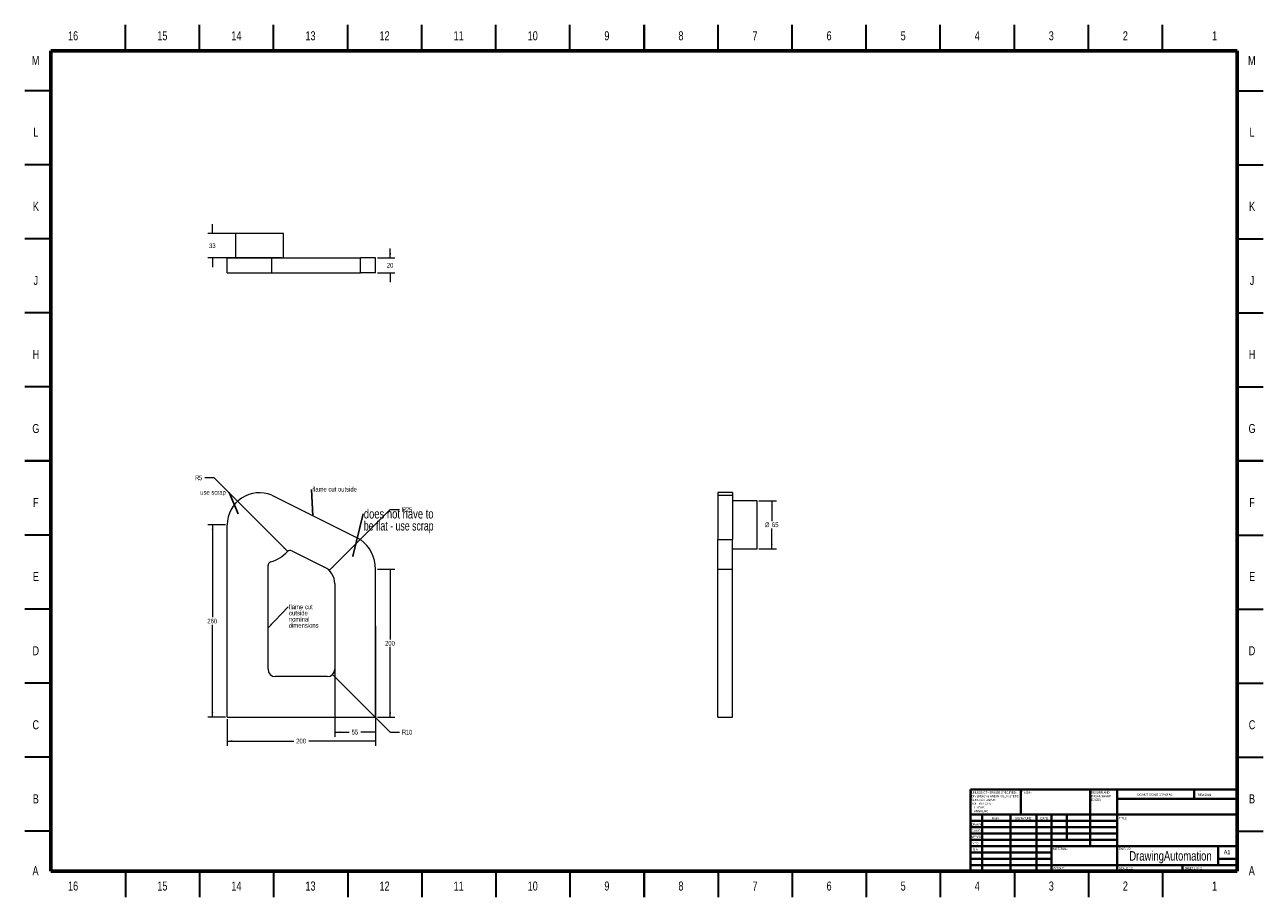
# Paper-space layout 'no cut' of a CAD drawing. Header units: millimetres. Extents: x 3 to 838, y 3 to 591.
import ezdxf

# ---------------------------------------------------------------- set-up
doc = ezdxf.new("R2010")
doc.units = ezdxf.units.MM
doc.styles.add('SLDTEXTSTYLE0', font='TXT', dxfattribs={"width": 0.75})
doc.styles.add('SLDTEXTSTYLE1', font='TXT', dxfattribs={"width": 0.686449})
doc.styles.add('SLDTEXTSTYLE2', font='TXT', dxfattribs={"width": 0.6875})
doc.styles.add('SLDTEXTSTYLE3', font='TXT', dxfattribs={"width": 0.697368})
doc.dimstyles.new('SLDDIMSTYLE0', dxfattribs={"dimtxt": 3.175, "dimasz": 3.302, "dimexe": 0, "dimexo": 0.0625, "dimgap": 0.79375, "dimtad": 0, "dimtih": 1, "dimtoh": 1, "dimlfac": 2, "dimrnd": 1e-09, "dimzin": 12, "dimdsep": 46, "dimtxsty": 'SLDTEXTSTYLE0', "dimsah": 1, "dimcen": 0.09, "dimadec": 0, "dimazin": 3, "dimtfac": 1, "dimtofl": 0, "dimtmove": 0, "dimatfit": 3, "dimfxl": 0, "dimfrac": 2, "dimtolj": 1, "dimtzin": 12, "dimarcsym": 0})
doc.dimstyles.new('SLDDIMSTYLE1', dxfattribs={"dimtxt": 3.175, "dimasz": 3.302, "dimexe": 0, "dimexo": 0.0625, "dimgap": 0.79375, "dimtad": 0, "dimtih": 1, "dimtoh": 1, "dimlfac": 2, "dimrnd": 1e-09, "dimzin": 12, "dimdsep": 46, "dimtxsty": 'SLDTEXTSTYLE0', "dimsah": 1, "dimcen": 0, "dimadec": 0, "dimazin": 3, "dimtfac": 1, "dimtofl": 0, "dimtmove": 0, "dimatfit": 3, "dimfxl": 0, "dimfrac": 2, "dimtolj": 1, "dimtzin": 12, "dimarcsym": 0})
doc.dimstyles.new('SLDDIMSTYLE2', dxfattribs={"dimtxt": 3.175, "dimasz": 3.302, "dimexe": 0, "dimexo": 0.0625, "dimgap": 0.79375, "dimtad": 0, "dimtih": 1, "dimtoh": 1, "dimlfac": 2, "dimrnd": 1e-09, "dimzin": 12, "dimdsep": 46, "dimtxsty": 'SLDTEXTSTYLE0', "dimsah": 1, "dimcen": 0.09, "dimadec": 0, "dimazin": 3, "dimtfac": 1, "dimtmove": 0, "dimatfit": 0, "dimfxl": 0, "dimfrac": 2, "dimtolj": 1, "dimtzin": 12, "dimarcsym": 0})
doc.dimstyles.new('SLDDIMSTYLE3', dxfattribs={"dimtxt": 0.18, "dimasz": 3.302, "dimexe": 0, "dimexo": 0.0625, "dimgap": 0, "dimtad": 0, "dimtih": 1, "dimtoh": 1, "dimdec": 0, "dimrnd": 1e-09, "dimzin": 0, "dimdsep": 46, "dimtxsty": 'Standard', "dimsah": 1, "dimcen": 0.09, "dimadec": 0, "dimazin": 0, "dimtfac": 3.302, "dimtdec": 0, "dimtofl": 0, "dimtmove": 0, "dimatfit": 3, "dimfxl": 0, "dimfrac": 2, "dimtolj": 1, "dimtzin": 0, "dimarcsym": 0})
doc.dimstyles.new('SLDDIMSTYLE4', dxfattribs={"dimtxt": 0.18, "dimasz": 1.016, "dimexe": 0, "dimexo": 0.0625, "dimgap": 0, "dimtad": 0, "dimtih": 1, "dimtoh": 1, "dimdec": 0, "dimrnd": 1e-09, "dimzin": 0, "dimdsep": 46, "dimtxsty": 'Standard', "dimblk1": 'DOT', "dimblk2": 'DOT', "dimsah": 1, "dimcen": 0.09, "dimadec": 0, "dimazin": 0, "dimtfac": 1.016, "dimtdec": 0, "dimtofl": 0, "dimtmove": 0, "dimatfit": 3, "dimldrblk": 'DOT', "dimfxl": 0, "dimfrac": 2, "dimtolj": 1, "dimtzin": 0, "dimarcsym": 0})

# ---------------------------------------------------------------- blocks, each defined once
blk = doc.blocks.new('SW_NOTE_6')
at = {"color": 0, "linetype": 'Continuous', "lineweight": 0, "char_height": 1.5, "attachment_point": 1, "style": 'SLDTEXTSTYLE0'}
for s, insert in [('UNLESS OTHERWISE SPECIFIED:', (0, 1.93)), ('TOLERANCES:', (0, -5.57)), ('SURFACE FINISH:', (0, -3.07)), ('DIMENSIONS ARE IN MILLIMETERS', (0, -0.57)), ('LINEAR:', (1.69, -8.07)), ('ANGULAR:', (1.69, -10.57))]:
    blk.add_mtext(s, dxfattribs=dict(at, insert=insert))
blk = doc.blocks.new('SW_NOTE_7')
at = {"color": 0, "linetype": 'Continuous', "lineweight": 0, "char_height": 1.5, "attachment_point": 1, "style": 'SLDTEXTSTYLE0'}
for s, insert in [('DEBURR AND', (0, 1.93)), ('BREAK SHARP', (0, -0.57)), ('EDGES', (0, -3.07))]:
    blk.add_mtext(s, dxfattribs=dict(at, insert=insert))
blk = doc.blocks.new('_D_11')
at = {"color": 7, "linetype": 'Continuous', "lineweight": 0}
for p, q in [((137.96, 253.96), (126.05, 253.96)), ((129.23, 253.96), (129.23, 191.48)), ((129.23, 123.96), (129.23, 186.44)), ((137.96, 123.96), (126.05, 123.96))]:
    blk.add_line(p, q, dxfattribs=at)
for points in [[(129.23, 253.96), (128.72, 250.65), (129.73, 250.65)], [(129.23, 123.96), (129.73, 127.26), (128.72, 127.26)]]:
    blk.add_solid(points, dxfattribs=at)
at = {"color": 7, "linetype": 'Continuous', "lineweight": 0, "insert": (125.71, 190.53), "char_height": 3.175, "attachment_point": 1, "style": 'SLDTEXTSTYLE0'}
blk.add_mtext('260', dxfattribs=at)
blk = doc.blocks.new('_D_12')
at = {"color": 7, "linetype": 'Continuous', "lineweight": 0}
for p, q in [((240.5, 223.96), (252.4, 223.96)), ((249.23, 223.96), (249.23, 176.48)), ((249.23, 123.96), (249.23, 171.44)), ((240.5, 123.96), (252.4, 123.96))]:
    blk.add_line(p, q, dxfattribs=at)
for points in [[(249.23, 223.96), (248.72, 220.65), (249.73, 220.65)], [(249.23, 123.96), (249.73, 127.26), (248.72, 127.26)]]:
    blk.add_solid(points, dxfattribs=at)
at = {"color": 7, "linetype": 'Continuous', "lineweight": 0, "insert": (245.71, 175.53), "char_height": 3.175, "attachment_point": 1, "style": 'SLDTEXTSTYLE0'}
blk.add_mtext('200', dxfattribs=at)
blk = doc.blocks.new('_D_13')
at = {"color": 7, "linetype": 'Continuous', "lineweight": 0}
for p, q in [((139.23, 122.69), (139.23, 104.78)), ((239.23, 122.69), (239.23, 104.78)), ((139.23, 107.96), (184.12, 107.96)), ((239.23, 107.96), (194.33, 107.96))]:
    blk.add_line(p, q, dxfattribs=at)
for points in [[(139.23, 107.96), (142.53, 107.45), (142.53, 108.46)], [(239.23, 107.96), (235.92, 108.46), (235.92, 107.45)]]:
    blk.add_solid(points, dxfattribs=at)
at = {"color": 7, "linetype": 'Continuous', "lineweight": 0, "insert": (185.71, 109.53), "char_height": 3.175, "attachment_point": 1, "style": 'SLDTEXTSTYLE0'}
blk.add_mtext('200', dxfattribs=at)
blk = doc.blocks.new('_D_14')
at = {"color": 7, "linetype": 'Continuous', "lineweight": 0}
for p, q in [((211.73, 185.44), (211.73, 110.78)), ((239.23, 185.44), (239.23, 110.78)), ((211.73, 113.96), (221.55, 113.96)), ((239.23, 113.96), (229.4, 113.96))]:
    blk.add_line(p, q, dxfattribs=at)
for points in [[(211.73, 113.96), (215.03, 113.45), (215.03, 114.46)], [(239.23, 113.96), (235.92, 114.46), (235.92, 113.45)]]:
    blk.add_solid(points, dxfattribs=at)
at = {"color": 7, "linetype": 'Continuous', "lineweight": 0, "insert": (223.13, 115.53), "char_height": 3.175, "attachment_point": 1, "style": 'SLDTEXTSTYLE0'}
blk.add_mtext('55', dxfattribs=at)
blk = doc.blocks.new('_D_15')
at = {"color": 7, "linetype": 'Continuous', "lineweight": 0}
for p, q in [((210.26, 152.92), (249.18, 113.96)), ((249.18, 113.96), (255.53, 113.96))]:
    blk.add_line(p, q, dxfattribs=at)
blk.add_solid([(210.26, 152.92), (212.23, 150.22), (212.95, 150.94)], dxfattribs=at)
at = {"color": 7, "linetype": 'Continuous', "lineweight": 0, "attachment_point": 1, "style": 'SLDTEXTSTYLE0'}
for s, insert, char_height in [('R', (257.12, 115.53), 3.17), ('10', (259.68, 115.53), 3.175)]:
    blk.add_mtext(s, dxfattribs=dict(at, insert=insert, char_height=char_height))
blk = doc.blocks.new('_D_16')
at = {"color": 7, "linetype": 'Continuous', "lineweight": 0}
for p, q in [((208.06, 223.08), (249.18, 264.24)), ((249.18, 264.24), (255.53, 264.24))]:
    blk.add_line(p, q, dxfattribs=at)
blk.add_solid([(208.06, 223.08), (210.75, 225.06), (210.03, 225.77)], dxfattribs=at)
at = {"color": 7, "linetype": 'Continuous', "lineweight": 0, "attachment_point": 1, "style": 'SLDTEXTSTYLE0'}
for s, insert, char_height in [('R', (257.12, 265.81), 3.17), ('25', (259.68, 265.81), 3.175)]:
    blk.add_mtext(s, dxfattribs=dict(at, insert=insert, char_height=char_height))
blk = doc.blocks.new('_D_17')
at = {"color": 7, "linetype": 'Continuous', "lineweight": 0}
for p, q in [((130.34, 285.62), (123.99, 285.62)), ((179.97, 235.93), (130.34, 285.62))]:
    blk.add_line(p, q, dxfattribs=at)
blk.add_solid([(179.97, 235.93), (178, 238.62), (177.28, 237.91)], dxfattribs=at)
at = {"color": 7, "linetype": 'Continuous', "lineweight": 0, "char_height": 3.17, "attachment_point": 1, "style": 'SLDTEXTSTYLE0'}
for s, insert in [('R', (117.5, 287.2)), ('5', (120.06, 287.2))]:
    blk.add_mtext(s, dxfattribs=dict(at, insert=insert))
blk = doc.blocks.new('SW_NOTE_8')
at = {"color": 0, "linetype": 'Continuous', "lineweight": 0, "insert": (-19.61, 1.74), "char_height": 3.175, "attachment_point": 1, "style": 'SLDTEXTSTYLE0'}
blk.add_mtext('use scrap', dxfattribs=at)
blk = doc.blocks.new('SW_NOTE_9')
at = {"color": 0, "linetype": 'Continuous', "lineweight": 0, "char_height": 6.35, "attachment_point": 1}
for s, insert, style in [('does not have to', (0.54, 3.25), 'SLDTEXTSTYLE0'), ('be flat - use scrap', (0.54, -4.86), 'SLDTEXTSTYLE3')]:
    blk.add_mtext(s, dxfattribs=dict(at, insert=insert, style=style))
blk = doc.blocks.new('_DOT')
at = {"color": 0, "linetype": 'ByBlock', "lineweight": -2}
blk.add_line((-0.5, 0), (-1, 0), dxfattribs=at)
at = {"color": 0, "linetype": 'ByBlock', "const_width": 0.5}
blk.add_lwpolyline([(-0.25, 0, 1), (0.25, 0, 1)], format="xyb", close=True, dxfattribs=at)
blk = doc.blocks.new('SW_NOTE_10')
at = {"color": 0, "linetype": 'Continuous', "lineweight": 0, "insert": (0.54, 1.71), "char_height": 3.175, "attachment_point": 1, "style": 'SLDTEXTSTYLE0'}
blk.add_mtext('flame cut outside', dxfattribs=at)
blk = doc.blocks.new('SW_NOTE_11')
at = {"color": 0, "linetype": 'Continuous', "lineweight": 0, "char_height": 3.175, "attachment_point": 1, "style": 'SLDTEXTSTYLE0'}
for s, insert in [('flame cut', (0.51, 1.57)), ('outside', (0.51, -2.61)), ('nominal', (0.51, -6.78)), ('dimensions', (0.51, -10.96))]:
    blk.add_mtext(s, dxfattribs=dict(at, insert=insert))
blk = doc.blocks.new('_D_18')
at = {"color": 7, "linetype": 'Continuous', "lineweight": 0}
for p, q in [((129.23, 450.64), (129.23, 456.99)), ((175.87, 450.64), (126.05, 450.64)), ((175.87, 434.14), (126.05, 434.14)), ((129.23, 434.14), (129.23, 427.79))]:
    blk.add_line(p, q, dxfattribs=at)
for points in [[(129.23, 450.64), (129.73, 453.94), (128.72, 453.94)], [(129.23, 434.14), (128.72, 430.84), (129.73, 430.84)]]:
    blk.add_solid(points, dxfattribs=at)
at = {"color": 7, "linetype": 'Continuous', "lineweight": 0, "insert": (126.88, 443.96), "char_height": 3.175, "attachment_point": 1, "style": 'SLDTEXTSTYLE0'}
blk.add_mtext('33', dxfattribs=at)
blk = doc.blocks.new('_D_19')
at = {"color": 7, "linetype": 'Continuous', "lineweight": 0}
for p, q in [((249.23, 434.14), (249.23, 440.49)), ((240.5, 434.14), (252.4, 434.14)), ((240.5, 424.14), (252.4, 424.14)), ((249.23, 424.14), (249.23, 417.79))]:
    blk.add_line(p, q, dxfattribs=at)
for points in [[(249.23, 434.14), (249.73, 437.44), (248.72, 437.44)], [(249.23, 424.14), (248.72, 420.84), (249.73, 420.84)]]:
    blk.add_solid(points, dxfattribs=at)
at = {"color": 7, "linetype": 'Continuous', "lineweight": 0, "insert": (246.88, 430.71), "char_height": 3.175, "attachment_point": 1, "style": 'SLDTEXTSTYLE0'}
blk.add_mtext('20', dxfattribs=at)
blk = doc.blocks.new('_D_20')
at = {"color": 7, "linetype": 'Continuous', "lineweight": 0}
for p, q in [((498.1, 270.21), (510, 270.21)), ((506.82, 270.21), (506.82, 256.48)), ((506.82, 237.71), (506.82, 251.44)), ((498.1, 237.71), (510, 237.71))]:
    blk.add_line(p, q, dxfattribs=at)
for points in [[(506.82, 270.21), (506.32, 266.9), (507.33, 266.9)], [(506.82, 237.71), (507.33, 241.01), (506.32, 241.01)]]:
    blk.add_solid(points, dxfattribs=at)
at = {"color": 7, "linetype": 'Continuous', "lineweight": 0, "char_height": 3.175, "attachment_point": 1, "style": 'SLDTEXTSTYLE0'}
for s, insert in [('%%c', (502.1, 255.53)), ('65', (506.87, 255.53))]:
    blk.add_mtext(s, dxfattribs=dict(at, insert=insert))

psp = doc.layouts.new('no cut')

# ---------------------------------------------------------------- linework, layer by layer
at = {"color": 7, "linetype": 'Continuous', "lineweight": 30}
for p, q in [((70.5, 574), (70.5, 591.5)), ((120.5, 574), (120.5, 591.5)), ((170.5, 574), (170.5, 591.5)), ((220.5, 574), (220.5, 591.5)), ((270.5, 574), (270.5, 591.5)), ((320.5, 574), (320.5, 591.5)), ((370.5, 574), (370.5, 591.5)), ((420.5, 591.5), (420.5, 574)), ((420.5, 574), (420.5, 591.5)), ((470.5, 574), (470.5, 591.5)), ((520.5, 574), (520.5, 591.5)), ((570.5, 574), (570.5, 591.5)), ((620.5, 574), (620.5, 591.5)), ((670.5, 574), (670.5, 591.5)), ((720.5, 574), (720.5, 591.5)), ((770.5, 574), (770.5, 591.5)), ((20, 547), (2.5, 547)), ((821, 547), (838.5, 547)), ((20, 497), (2.5, 497)), ((821, 497), (838.5, 497)), ((20, 447), (2.5, 447)), ((821, 447), (838.5, 447)), ((20, 397), (2.5, 397)), ((821, 397), (838.5, 397)), ((20, 347), (2.5, 347)), ((821, 347), (838.5, 347)), ((2.5, 297), (20, 297)), ((20, 297), (2.5, 297)), ((838.5, 297), (821, 297)), ((821, 297), (838.5, 297)), ((20, 247), (2.5, 247)), ((821, 247), (838.5, 247)), ((20, 197), (2.5, 197)), ((821, 197), (838.5, 197)), ((20, 147), (2.5, 147)), ((821, 147), (838.5, 147)), ((20, 97), (2.5, 97)), ((821, 97), (838.5, 97)), ((20, 47), (2.5, 47)), ((821, 47), (838.5, 47)), ((70.5, 20), (70.5, 2.5)), ((120.5, 20), (120.5, 2.5)), ((170.5, 20), (170.5, 2.5)), ((220.5, 20), (220.5, 2.5)), ((270.5, 20), (270.5, 2.5)), ((320.5, 20), (320.5, 2.5)), ((370.5, 20), (370.5, 2.5)), ((420.5, 2.5), (420.5, 20)), ((420.5, 20), (420.5, 2.5)), ((470.5, 20), (470.5, 2.5)), ((520.5, 20), (520.5, 2.5)), ((570.5, 20), (570.5, 2.5)), ((620.5, 20), (620.5, 2.5)), ((670.5, 20), (670.5, 2.5)), ((720.5, 20), (720.5, 2.5)), ((770.5, 20), (770.5, 2.5))]:
    psp.add_line(p, q, dxfattribs=at)
at = {"color": 7, "linetype": 'Continuous', "lineweight": 60}
for p, q in [((20, 20), (20, 574)), ((20, 574), (821, 574)), ((821, 574), (821, 20)), ((821, 20), (20, 20))]:
    psp.add_line(p, q, dxfattribs=at)
at = {"color": 7, "linetype": 'Continuous', "lineweight": 15}
for p, q in [((144.6417, 450.64), (144.6417, 434.14)), ((177.1417, 450.64), (144.6417, 450.64)), ((177.1417, 434.14), (177.1417, 450.64)), ((139.225, 424.14), (139.225, 434.14)), ((139.225, 434.14), (169.225, 434.14)), ((169.225, 424.14), (169.225, 434.14)), ((169.225, 434.14), (229.225, 434.14)), ((229.225, 424.14), (229.225, 434.14)), ((239.225, 434.14), (229.225, 434.14)), ((239.225, 424.14), (239.225, 434.14)), ((139.225, 424.14), (169.225, 424.14)), ((169.225, 424.14), (229.225, 424.14)), ((239.225, 424.14), (229.225, 424.14)), ((169.225, 273.9567), (229.225, 243.9567)), ((480.325, 275.6233), (470.325, 275.6233)), ((470.325, 275.6233), (470.325, 273.9567)), ((470.325, 273.9567), (480.325, 273.9567)), ((470.325, 273.9567), (470.325, 243.9567)), ((480.325, 275.6233), (480.325, 273.9567)), ((480.325, 273.9567), (480.325, 243.9567)), ((496.825, 270.2067), (480.325, 270.2067)), ((496.825, 253.9567), (496.825, 270.2067)), ((139.225, 123.9567), (139.225, 253.9567)), ((496.825, 237.7067), (496.825, 253.9567)), ((470.325, 223.9567), (470.325, 243.9567)), ((470.325, 243.9567), (480.325, 243.9567)), ((480.325, 223.9567), (480.325, 243.9567)), ((182.8569, 236.3948), (204.8152, 225.4156)), ((480.325, 237.7067), (496.825, 237.7067)), ((166.725, 156.4567), (166.725, 226.4409)), ((239.225, 123.9567), (239.225, 223.9567)), ((470.325, 223.9567), (480.325, 223.9567)), ((470.325, 123.9567), (470.325, 223.9567)), ((480.325, 123.9567), (480.325, 223.9567)), ((211.725, 214.2353), (211.725, 156.4567)), ((206.725, 151.4567), (171.725, 151.4567)), ((139.225, 123.9567), (239.225, 123.9567)), ((470.325, 123.9567), (480.325, 123.9567))]:
    psp.add_line(p, q, dxfattribs=at)
at = {"color": 7, "linetype": 'Continuous', "lineweight": 40}
for p, q in [((641, 75.25), (821, 75.25)), ((641, 75.25), (641, 20)), ((674.8, 58.25), (674.8, 75.25)), ((721.6, 75.25), (721.6, 37)), ((739.8, 75.25), (739.8, 20)), ((791.8, 68.875), (791.8, 75.25)), ((821, 68.875), (739.8, 68.875)), ((821, 58.25), (641, 58.25)), ((739.8, 54), (641, 54)), ((648.8, 58.25), (648.8, 20)), ((667.991, 58.25), (667.991, 20)), ((685.3989, 58.25), (685.3989, 20)), ((695.6, 20), (695.6, 58.25)), ((706, 41.25), (706, 58.25)), ((739.8, 49.75), (641, 49.75)), ((739.8, 45.5), (641, 45.5)), ((739.8, 41.25), (641, 41.25)), ((695.6, 37), (641, 37)), ((695.6, 37), (821, 37)), ((808, 24.25), (808, 37)), ((695.6, 32.7499), (641, 32.7499)), ((695.6, 28.5), (641, 28.5)), ((821, 28.5), (808, 28.5)), ((641, 24.25), (821, 24.25)), ((784, 20), (784, 24.25))]:
    psp.add_line(p, q, dxfattribs=at)
at = {"color": 7, "linetype": 'Continuous', "lineweight": 15}
for centre, radius, start, end in [((160.8917, 253.9567), 21.6667, 67.3801351, 180), ((214.225, 223.9567), 25, 0, 53.1301024), ((160.8917, 253.9567), 26.25, 286.8492796, 316.4787282), ((181.7388, 234.1587), 2.5, 63.4349488, 136.4787282), ((169.225, 226.4409), 2.5, 106.8492796, 180), ((199.225, 214.2353), 12.5, 0, 63.4349488), ((171.725, 156.4567), 5, 180, 270), ((206.725, 156.4567), 5, 270, 0)]:
    psp.add_arc(centre, radius, start, end, dxfattribs=at)

# ---------------------------------------------------------------- block references
at = {"color": 7, "linetype": 'Continuous', "lineweight": 0}
for name, p in [('SW_NOTE_8', (140.5531, 275.6627)), ('SW_NOTE_10', (196.0863, 277.8715)), ('SW_NOTE_9', (230.8259, 261.2828)), ('SW_NOTE_11', (180.2234, 198.5543)), ('SW_NOTE_6', (641.5937, 71.9874)), ('SW_NOTE_7', (722.3092, 72.0695))]:
    psp.add_blockref(name, p, dxfattribs=at)

# ---------------------------------------------------------------- texts
for s, insert, char_height, attachment_point, style in [('16', (35.1272, 587.1137), 6.096, 2, 'SLDTEXTSTYLE0'), ('15', (95.3772, 587.1137), 6.096, 2, 'SLDTEXTSTYLE0'), ('14', (145.3772, 587.1137), 6.096, 2, 'SLDTEXTSTYLE0'), ('13', (195.3772, 587.1137), 6.096, 2, 'SLDTEXTSTYLE0'), ('12', (245.3772, 587.1137), 6.096, 2, 'SLDTEXTSTYLE0'), ('11', (295.3772, 587.1137), 6.096, 2, 'SLDTEXTSTYLE0'), ('10', (345.3772, 587.1137), 6.096, 2, 'SLDTEXTSTYLE0'), ('9', (395.4386, 587.1137), 6.096, 2, 'SLDTEXTSTYLE0'), ('8', (445.4386, 587.1137), 6.096, 2, 'SLDTEXTSTYLE0'), ('7', (495.4386, 587.1137), 6.096, 2, 'SLDTEXTSTYLE0'), ('6', (545.4386, 587.1137), 6.096, 2, 'SLDTEXTSTYLE0'), ('5', (595.4386, 587.1137), 6.096, 2, 'SLDTEXTSTYLE0'), ('4', (645.4386, 587.1137), 6.096, 2, 'SLDTEXTSTYLE0'), ('3', (695.4386, 587.1137), 6.096, 2, 'SLDTEXTSTYLE0'), ('2', (745.4386, 587.1137), 6.096, 2, 'SLDTEXTSTYLE0'), ('1', (805.6886, 587.1137), 6.096, 2, 'SLDTEXTSTYLE0'), ('M', (9.7904, 570.4757), 6.096, 2, 'SLDTEXTSTYLE0'), ('M', (830.7904, 570.4757), 6.096, 2, 'SLDTEXTSTYLE0'), ('L', (9.9344, 521.9757), 6.096, 2, 'SLDTEXTSTYLE0'), ('L', (830.9344, 521.9757), 6.096, 2, 'SLDTEXTSTYLE0'), ('K', (9.9809, 471.9757), 6.096, 2, 'SLDTEXTSTYLE0'), ('K', (830.9809, 471.9757), 6.096, 2, 'SLDTEXTSTYLE0'), ('J', (9.945, 421.9757), 6.096, 2, 'SLDTEXTSTYLE0'), ('J', (830.945, 421.9757), 6.096, 2, 'SLDTEXTSTYLE0'), ('H', (9.9852, 371.9757), 6.096, 2, 'SLDTEXTSTYLE0'), ('H', (830.9852, 371.9757), 6.096, 2, 'SLDTEXTSTYLE0'), ('G', (9.9809, 321.9757), 6.096, 2, 'SLDTEXTSTYLE0'), ('G', (830.9809, 321.9757), 6.096, 2, 'SLDTEXTSTYLE0'), ('F', (9.9365, 271.9757), 6.096, 2, 'SLDTEXTSTYLE0'), ('F', (830.9365, 271.9757), 6.096, 2, 'SLDTEXTSTYLE0'), ('E', (10.0106, 221.9757), 6.096, 2, 'SLDTEXTSTYLE0'), ('E', (831.0106, 221.9757), 6.096, 2, 'SLDTEXTSTYLE0'), ('D', (9.9302, 171.9757), 6.096, 2, 'SLDTEXTSTYLE0'), ('D', (830.9302, 171.9757), 6.096, 2, 'SLDTEXTSTYLE0'), ('C', (9.9365, 121.9757), 6.096, 2, 'SLDTEXTSTYLE0'), ('C', (830.9365, 121.9757), 6.096, 2, 'SLDTEXTSTYLE0'), ('B', (9.9534, 71.9757), 6.096, 2, 'SLDTEXTSTYLE0'), ('FINISH:', (675.3713, 73.9193), 1.5, 1, 'SLDTEXTSTYLE0'), ('DO NOT SCALE DRAWING', (753.6146, 72.533), 1.5, 1, 'SLDTEXTSTYLE0'), ('REVISION', (794.3276, 72.3349), 1.5, 1, 'SLDTEXTSTYLE0'), ('B', (830.9534, 71.9757), 6.096, 2, 'SLDTEXTSTYLE0'), ('DRAWN', (641.6434, 52.3848), 1.5, 1, 'SLDTEXTSTYLE1'), ('NAME', (655.3222, 56.5015), 1.5, 1, 'SLDTEXTSTYLE0'), ('SIGNATURE', (671.0336, 56.5618), 1.5, 1, 'SLDTEXTSTYLE0'), ('DATE', (688.2147, 56.5762), 1.5, 1, 'SLDTEXTSTYLE0'), ('TITLE:', (741.0902, 56.5762), 1.5, 1, 'SLDTEXTSTYLE0'), ("APPV'D", (641.4017, 44.0659), 1.5, 1, 'SLDTEXTSTYLE0'), ("CHK'D", (641.9392, 48.1619), 1.5, 1, 'SLDTEXTSTYLE0'), ('MFG', (642.124, 39.7158), 1.5, 1, 'SLDTEXTSTYLE0'), ('Q.A', (642.509, 35.5047), 1.5, 1, 'SLDTEXTSTYLE0'), ('MATERIAL:', (696.6459, 35.9861), 1.5, 1, 'SLDTEXTSTYLE0'), ('DrawingAutomation', (775.8813, 33.6069), 6.35, 2, 'SLDTEXTSTYLE0'), ('DWG NO.', (740.953, 35.9861), 1.5, 1, 'SLDTEXTSTYLE0'), ('A1', (811.8712, 34.4064), 2.91042, 1, 'SLDTEXTSTYLE0'), ('A', (9.7566, 23.4757), 6.096, 2, 'SLDTEXTSTYLE0'), ('WEIGHT:', (696.6178, 22.9493), 1.4986, 1, 'SLDTEXTSTYLE0'), ('SCALE:1:2', (741.074, 22.9001), 1.5, 1, 'SLDTEXTSTYLE0'), ('SHEET 2 OF 2', (785.4783, 22.9001), 1.5, 1, 'SLDTEXTSTYLE2'), ('A', (830.7566, 23.4757), 6.096, 2, 'SLDTEXTSTYLE0'), ('16', (35.1272, 13.1137), 6.096, 2, 'SLDTEXTSTYLE0'), ('15', (95.3772, 13.1137), 6.096, 2, 'SLDTEXTSTYLE0'), ('14', (145.3772, 13.1137), 6.096, 2, 'SLDTEXTSTYLE0'), ('13', (195.3772, 13.1137), 6.096, 2, 'SLDTEXTSTYLE0'), ('12', (245.3772, 13.1137), 6.096, 2, 'SLDTEXTSTYLE0'), ('11', (295.3772, 13.1137), 6.096, 2, 'SLDTEXTSTYLE0'), ('10', (345.3772, 13.1137), 6.096, 2, 'SLDTEXTSTYLE0'), ('9', (395.4386, 13.1137), 6.096, 2, 'SLDTEXTSTYLE0'), ('8', (445.4386, 13.1137), 6.096, 2, 'SLDTEXTSTYLE0'), ('7', (495.4386, 13.1137), 6.096, 2, 'SLDTEXTSTYLE0'), ('6', (545.4386, 13.1137), 6.096, 2, 'SLDTEXTSTYLE0'), ('5', (595.4386, 13.1137), 6.096, 2, 'SLDTEXTSTYLE0'), ('4', (645.4386, 13.1137), 6.096, 2, 'SLDTEXTSTYLE0'), ('3', (695.4386, 13.1137), 6.096, 2, 'SLDTEXTSTYLE0'), ('2', (745.4386, 13.1137), 6.096, 2, 'SLDTEXTSTYLE0'), ('1', (805.6886, 13.1137), 6.096, 2, 'SLDTEXTSTYLE0')]:
    psp.add_mtext(s, dxfattribs=dict(at, insert=insert, char_height=char_height, attachment_point=attachment_point, style=style))

# ---------------------------------------------------------------- dimensions: what is measured, and where the dimension line sits
for base, p1, p2, angle, dimstyle, picture, middle in [((129.225, 434.14), (177.1417, 450.64), (177.1417, 434.14), 90, 'SLDDIMSTYLE2', '_D_18', (129.225, 442.39)), ((249.225, 424.14), (239.225, 434.14), (239.225, 424.14), 90, 'SLDDIMSTYLE2', '_D_19', (249.225, 429.14)), ((129.225, 253.9567), (139.225, 123.9567), (139.225, 253.9567), 90, 'SLDDIMSTYLE0', '_D_11', (129.225, 188.9567)), ((249.225, 223.9567), (239.225, 123.9567), (239.225, 223.9567), 90, 'SLDDIMSTYLE0', '_D_12', (249.225, 173.9567)), ((239.225, 107.9567), (139.225, 123.9567), (239.225, 123.9567), 0, 'SLDDIMSTYLE0', '_D_13', (189.225, 107.9567))]:
    dim = psp.add_linear_dim(base=base, p1=p1, p2=p2, angle=angle, dimstyle=dimstyle, dxfattribs=at)
    dim.commit()
    dim.dimension.update_dxf_attribs({"geometry": picture, "text_midpoint": middle, "dimtype": 160})
for center, mpoint, picture, middle in [((181.7388, 234.1587), (179.9722, 235.9277), '_D_17', (119.9512, 285.6233)), ((199.225, 214.2353), (208.0597, 223.0782), '_D_16', (260.7408, 264.2353)), ((206.725, 156.4567), (210.2586, 152.9192), '_D_15', (260.7408, 113.9567))]:
    dim = psp.add_radius_dim(center=center, mpoint=mpoint, dimstyle='SLDDIMSTYLE1', dxfattribs=at)
    dim.commit()
    dim.dimension.update_dxf_attribs({"geometry": picture, "text_midpoint": middle, "dimtype": 164})
dim = psp.add_linear_dim(base=(506.825, 237.7067), p1=(496.825, 270.2067), p2=(496.825, 237.7067), angle=90, text='%%c<>', dimstyle='SLDDIMSTYLE0', dxfattribs=at)
dim.commit()
dim.dimension.update_dxf_attribs({"geometry": '_D_20', "text_midpoint": (506.825, 253.9567), "dimtype": 160})
dim = psp.add_linear_dim(base=(239.225, 113.9567), p1=(211.725, 186.7087), p2=(239.225, 186.7087), dimstyle='SLDDIMSTYLE0', dxfattribs=at)
dim.commit()
dim.dimension.update_dxf_attribs({"geometry": '_D_14', "text_midpoint": (225.475, 113.9567), "dimtype": 160})

# ---------------------------------------------------------------- leaders
for points, dimstyle in [([(197.0446, 260.0469), (196.0863, 277.8715)], 'SLDDIMSTYLE3'), ([(146.4531, 261.4126), (140.5531, 275.6627)], 'SLDDIMSTYLE3'), ([(224.0421, 232.7443), (230.8259, 261.2828)], 'SLDDIMSTYLE4'), ([(166.725, 184.3831), (180.2234, 198.5543)], 'SLDDIMSTYLE3')]:
    psp.add_leader(points, dimstyle=dimstyle, dxfattribs=at)

doc.saveas('drawing.dxf')
